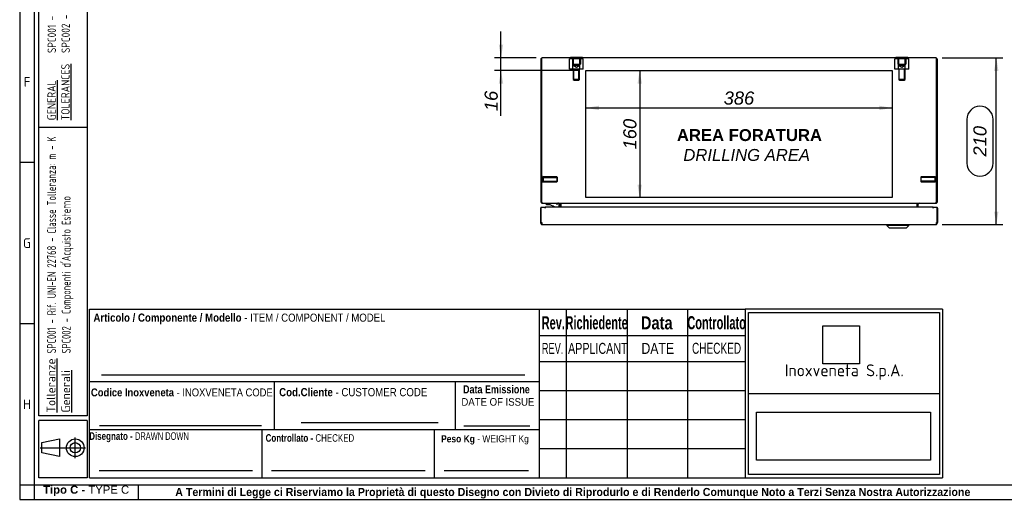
# Model space of a CAD drawing. Extents: x 6 to 412, y 11 to 288.
# Tile 1 of 3: x 6 to 213, y 11 to 112. Entities that reach past the tile are written whole.
import ezdxf
from ezdxf.enums import TextEntityAlignment as Align
from ezdxf.lldxf.tags import DXFTag

# ---------------------------------------------------------------- set-up
doc = ezdxf.new("R2010")
doc.units = 0
doc.layers.get('0').update_dxf_attribs({"linetype": 'CONTINUOUS'})
for name, color, linetype in [('_TRANSLATION', 7, 'CONTINUOUS'), ('AE00417_01', 7, 'CONTINUOUS'), ('AE00907_02', 7, 'CONTINUOUS'), ('C0000000', 7, 'CONTINUOUS'), ('C0000000_04', 7, 'CONTINUOUS'), ('C0000000_05', 7, 'CONTINUOUS'), ('C0000000_08', 7, 'CONTINUOUS'), ('C0000000_18', 7, 'CONTINUOUS'), ('C0000000_63', 7, 'CONTINUOUS'), ('DEFAULT', 7, 'CONTINUOUS'), ('DV5_DEFAULT', 7, 'CONTINUOUS'), ('SBAVATURE', 7, 'CONTINUOUS'), ('SERRATURA_SUP', 7, 'CONTINUOUS')]:
    doc.layers.add(name, color=color, linetype=linetype)
doc.styles.add('SEACAD_ARIAL', font='arial.ttf')
doc.styles.add('SEACAD_ARIAL_NARROW', font='ARIALN.TTF', dxfattribs={"width": 0.8})
doc.styles.add('SEACAD_ARIALB', font='arialbd.ttf', dxfattribs={"width": 0.9})
doc.styles.add('SEACAD_ARIALI', font='ariali.ttf')
doc.styles.add('SEACAD_SOLID_EDGE_ANSI', font='seans.ttf', dxfattribs={"width": 0.9})
doc.styles.add('SEACAD_SOLID_EDGE_ANSIB', font='seansbd.ttf', dxfattribs={"width": 0.9})
tags = doc.linetypes.add('CENTER2', pattern=[28.575, 19.05, -3.175, 3.175, -3.175]).pattern_tags.tags
tags[10:11] = [DXFTag(74, 4), DXFTag(75, 0), DXFTag(340, '0'), DXFTag(46, 0.0), DXFTag(50, 0.0), DXFTag(44, 0.0), DXFTag(45, 0.0)]
tags[8:9] = [DXFTag(74, 4), DXFTag(75, 0), DXFTag(340, '0'), DXFTag(46, 0.0), DXFTag(50, 0.0), DXFTag(44, 0.0), DXFTag(45, 0.0)]
tags[6:7] = [DXFTag(74, 4), DXFTag(75, 0), DXFTag(340, '0'), DXFTag(46, 0.0), DXFTag(50, 0.0), DXFTag(44, 0.0), DXFTag(45, 0.0)]
tags[4:5] = [DXFTag(74, 4), DXFTag(75, 0), DXFTag(340, '0'), DXFTag(46, 0.0), DXFTag(50, 0.0), DXFTag(44, 0.0), DXFTag(45, 0.0)]
tags = doc.linetypes.add('HIDDEN2', pattern=[4.7625, 3.175, -1.5875]).pattern_tags.tags
tags[6:7] = [DXFTag(74, 4), DXFTag(75, 0), DXFTag(340, '0'), DXFTag(46, 0.0), DXFTag(50, 0.0), DXFTag(44, 0.0), DXFTag(45, 0.0)]
tags[4:5] = [DXFTag(74, 4), DXFTag(75, 0), DXFTag(340, '0'), DXFTag(46, 0.0), DXFTag(50, 0.0), DXFTag(44, 0.0), DXFTag(45, 0.0)]
doc.dimstyles.new('ISO', dxfattribs={"dimtxt": 0.458333, "dimasz": 0.458333, "dimexe": 0.229167, "dimexo": 0.229167, "dimgap": 0.114583, "dimtad": 1, "dimdec": 1, "dimlfac": 6, "dimtxsty": 'SEACAD_ARIAL', "dimsah": 1, "dimcen": 0.229167, "dimadec": 1, "dimazin": 3, "dimtfac": 0.7, "dimtdec": 3, "dimtmove": 0, "dimatfit": 3})
picture_1 = doc.add_image_def('image1.jpg', size_in_pixel=(55, 57))
picture_2 = doc.add_image_def('image2.bmp', size_in_pixel=(138, 38))

# ---------------------------------------------------------------- blocks, each defined once
blk = doc.blocks.new('SE4')
at = {"layer": 'AE00417_01', "color": 7, "linetype": 'HIDDEN2'}
for p, q in [((115.99, 78.73), (115.82, 78.73)), ((115.99, 78.73), (115.99, 77.48)), ((116.15, 78.6), (116.15, 77.6)), ((119.03, 78.6), (116.15, 78.6)), ((119.03, 78.6), (119.03, 77.6)), ((119.15, 78.48), (119.03, 78.6)), ((195.54, 78.6), (195.42, 78.48)), ((195.54, 77.6), (195.54, 78.6)), ((198.42, 78.6), (195.54, 78.6)), ((198.42, 77.6), (198.42, 78.6)), ((198.59, 77.48), (198.59, 78.73)), ((198.75, 78.73), (198.59, 78.73)), ((115.82, 77.48), (115.99, 77.48)), ((116.15, 78.5), (119.13, 78.5)), ((116.15, 77.7), (119.13, 77.7)), ((116.15, 77.6), (119.03, 77.6)), ((119.03, 77.6), (119.15, 77.73)), ((119.15, 77.73), (119.15, 78.48)), ((195.42, 78.48), (195.42, 77.73)), ((195.42, 77.73), (195.54, 77.6)), ((198.42, 78.5), (195.44, 78.5)), ((198.42, 77.7), (195.44, 77.7)), ((195.54, 77.6), (198.42, 77.6)), ((198.59, 77.48), (198.75, 77.48))]:
    blk.add_line(p, q, dxfattribs=at)
at = {"layer": 'AE00417_01', "color": 7, "linetype": 'CONTINUOUS'}
for p, q in [((115.82, 78.73), (115.82, 78.73)), ((198.75, 78.73), (198.75, 78.73)), ((115.82, 77.48), (115.82, 77.48)), ((198.75, 77.48), (198.75, 77.48))]:
    blk.add_line(p, q, dxfattribs=at)
at = {"layer": 'AE00417_01', "color": 7, "linetype": 'HIDDEN2'}
for centre, start, end in [((116.07, 78.6), 180, 0), ((198.5, 78.6), 180, 0), ((116.07, 77.6), 0, 180), ((198.5, 77.6), 0, 180)]:
    blk.add_arc(centre, 0.0833, start, end, dxfattribs=at)
at = {"layer": 'AE00907_02', "color": 7, "linetype": 'CONTINUOUS'}
for centre, start, end in [((116.65, 102.57), 178.0727, 180), ((116.65, 95.94), 180, 181.9273)]:
    blk.add_arc(centre, 0.833, start, end, dxfattribs=at)
at = {"layer": 'C0000000', "color": 7, "linetype": 'HIDDEN2'}
for p, q in [((122.4, 103.4), (121.68, 103.4)), ((121.68, 101.24), (121.68, 103.4)), ((122.29, 103.4), (122.29, 102.24)), ((123.84, 103.4), (122.4, 103.4)), ((122.4, 101.24), (122.4, 103.4)), ((122.42, 103.4), (122.42, 102.24)), ((123.82, 102.24), (123.82, 103.4)), ((124.56, 103.4), (123.84, 103.4)), ((123.84, 101.24), (123.84, 103.4)), ((123.95, 103.4), (123.95, 102.24)), ((124.56, 101.24), (124.56, 103.4)), ((122.29, 102.24), (123.95, 102.24)), ((122.42, 102.24), (122.42, 102.07)), ((122.42, 102.07), (123.82, 102.07)), ((122.42, 102.07), (123.12, 101.65)), ((123.12, 101.65), (123.82, 102.07)), ((123.82, 102.07), (123.82, 102.24)), ((122.4, 101.24), (121.68, 101.24)), ((123.84, 101.24), (122.4, 101.24)), ((122.45, 101.24), (122.45, 99.07)), ((122.58, 98.94), (122.58, 101.24)), ((123.66, 98.94), (123.66, 101.24)), ((123.79, 99.07), (123.79, 101.24)), ((124.56, 101.24), (123.84, 101.24)), ((123.79, 99.07), (122.45, 99.07)), ((122.45, 99.07), (122.62, 98.9)), ((122.62, 98.9), (123.62, 98.9)), ((123.62, 98.9), (123.79, 99.07))]:
    blk.add_line(p, q, dxfattribs=at)
at = {"layer": 'C0000000', "color": 7, "linetype": 'CONTINUOUS'}
for p, q in [((121.87, 103.77), (124.37, 103.77)), ((121.87, 103.77), (121.87, 103.6)), ((124.37, 103.6), (124.37, 103.77)), ((116.77, 72.93), (116.77, 72.94)), ((117.25, 72.77), (116.94, 72.77)), ((119.02, 73.1), (119.02, 72.77)), ((119.52, 72.27), (119.52, 72.77))]:
    blk.add_line(p, q, dxfattribs=at)
for centre, radius, start, end in [((116.94, 72.94), 0.167, 90, 180), ((116.94, 72.93), 0.167, 180, 270), ((117.25, 70.93), 1.83, 46.819, 90)]:
    blk.add_arc(centre, radius, start, end, dxfattribs=at)
blk.add_open_spline([(119.52, 72.77), (119.52, 72.81), (119.51, 72.86), (119.48, 72.94), (119.45, 72.97), (119.41, 73.02), (119.39, 73.03), (119.35, 73.06), (119.33, 73.07), (119.29, 73.09), (119.27, 73.09), (119.23, 73.1), (119.21, 73.1), (119.19, 73.1)], degree=3, knots=[0, 0, 0, 0, 0.25, 0.25, 0.5, 0.5, 0.625, 0.625, 0.75, 0.75, 0.875, 0.875, 1, 1, 1, 1], dxfattribs=at)
at = {"layer": 'C0000000_04', "color": 7, "linetype": 'HIDDEN2'}
for p, q in [((190.73, 103.4), (190.01, 103.4)), ((190.01, 101.24), (190.01, 103.4)), ((190.62, 103.4), (190.62, 102.24)), ((192.17, 103.4), (190.73, 103.4)), ((190.73, 101.24), (190.73, 103.4)), ((190.75, 103.4), (190.75, 102.24)), ((192.15, 102.24), (192.15, 103.4)), ((192.9, 103.4), (192.17, 103.4)), ((192.17, 101.24), (192.17, 103.4)), ((192.29, 103.4), (192.29, 102.24)), ((192.9, 101.24), (192.9, 103.4)), ((190.62, 102.24), (192.29, 102.24)), ((190.75, 102.24), (190.75, 102.07)), ((190.75, 102.07), (192.15, 102.07)), ((190.75, 102.07), (191.45, 101.65)), ((191.45, 101.65), (192.15, 102.07)), ((192.15, 102.07), (192.15, 102.24)), ((190.73, 101.24), (190.01, 101.24)), ((192.17, 101.24), (190.73, 101.24)), ((190.79, 101.24), (190.79, 99.07)), ((190.91, 98.94), (190.91, 101.24)), ((191.99, 98.94), (191.99, 101.24)), ((192.12, 99.07), (192.12, 101.24)), ((192.9, 101.24), (192.17, 101.24)), ((192.12, 99.07), (190.79, 99.07)), ((190.79, 99.07), (190.95, 98.9)), ((190.95, 98.9), (191.95, 98.9)), ((191.95, 98.9), (192.12, 99.07))]:
    blk.add_line(p, q, dxfattribs=at)
at = {"layer": 'C0000000_05', "color": 7, "linetype": 'CONTINUOUS'}
for p, q in [((190.2, 103.77), (192.7, 103.77)), ((190.2, 103.77), (190.2, 103.6)), ((192.7, 103.6), (192.7, 103.77))]:
    blk.add_line(p, q, dxfattribs=at)
at = {"layer": 'C0000000_08', "color": 7, "linetype": 'CONTINUOUS'}
for p, q in [((115.82, 89.22), (115.82, 89.22)), ((115.82, 77.22), (115.82, 77.22))]:
    blk.add_line(p, q, dxfattribs=at)
at = {"layer": 'C0000000_18', "color": 7, "linetype": 'CONTINUOUS'}
for p, q in [((115.82, 103.54), (115.82, 103.19)), ((115.82, 103.19), (115.82, 103.54)), ((198.54, 103.6), (116.04, 103.6)), ((198.75, 103.54), (198.75, 103.19)), ((198.75, 103.19), (198.75, 103.54)), ((115.62, 103.19), (115.62, 73.52)), ((115.82, 103.19), (115.82, 73.52)), ((115.82, 73.52), (115.82, 103.19)), ((198.75, 73.52), (198.75, 103.19)), ((198.75, 103.19), (198.75, 73.52)), ((198.95, 73.52), (198.95, 103.19)), ((116.04, 73.1), (116.04, 73.1)), ((116.04, 73.1), (198.53, 73.1)), ((119.67, 72.89), (119.67, 72.27)), ((119.87, 72.89), (119.87, 73.1)), ((119.87, 72.89), (119.87, 72.27)), ((119.87, 72.27), (119.87, 72.89)), ((194.7, 72.89), (194.7, 73.1)), ((194.7, 72.27), (194.7, 72.89)), ((194.7, 72.89), (194.7, 72.27)), ((194.9, 72.27), (194.9, 72.89)), ((198.53, 73.1), (198.54, 73.1))]:
    blk.add_line(p, q, dxfattribs=at)
for centre, radius, start, end in [((116.04, 103.19), 0.417, 121.3323, 180), ((116.04, 103.19), 0.417, 90, 121.3323), ((198.54, 103.19), 0.417, 58.6677, 90), ((198.54, 103.19), 0.417, 0, 58.6677), ((116.04, 73.52), 0.417, 180, 270), ((116.04, 73.52), 0.217, 180, 184.425), ((119.45, 72.89), 0.217, 0, 90), ((119.45, 72.89), 0.417, 0, 31.3323), ((195.12, 72.89), 0.417, 148.6677, 180), ((195.12, 72.89), 0.217, 90, 180), ((198.54, 73.52), 0.417, 270, 0), ((198.54, 73.52), 0.217, 355.575, 0)]:
    blk.add_arc(centre, radius, start, end, dxfattribs=at)
for centre, major_axis, ratio, start_param, end_param in [((116.04, 103.19), (0, -0.417), 0.997824, 3.141593, 3.688444), ((198.54, 103.19), (0, -0.417), 0.997824, 2.594742, 3.141593), ((116.04, 73.52), (0, -0.417), 0.52, 4.712389, 6.283185), ((198.53, 73.52), (0, 0.417), 0.52, 3.141593, 4.712389)]:
    blk.add_ellipse(centre, major_axis=major_axis, ratio=ratio, start_param=start_param, end_param=end_param, dxfattribs=at)
at = {"layer": 'C0000000_63', "color": 7, "linetype": 'CONTINUOUS'}
for p, q in [((115.62, 69.02), (115.62, 72.07)), ((115.68, 72.27), (116.53, 72.27)), ((115.68, 72.27), (115.68, 69.02)), ((116.53, 72.27), (116.53, 72.07)), ((116.53, 72.07), (116.54, 72.07)), ((116.54, 72.07), (116.54, 72.27)), ((198.03, 72.27), (116.54, 72.27)), ((116.54, 72.07), (116.54, 72.07)), ((198.03, 72.27), (198.89, 72.27)), ((198.03, 72.27), (198.03, 72.07)), ((198.03, 72.07), (198.03, 72.27)), ((198.03, 72.07), (198.03, 72.07)), ((198.03, 72.07), (198.03, 72.07)), ((198.89, 69.02), (198.89, 72.27)), ((198.95, 72.07), (198.95, 69.02)), ((115.68, 69.02), (115.85, 69.02)), ((115.82, 68.66), (115.82, 69.02)), ((115.85, 69.02), (115.85, 68.66)), ((116.03, 68.6), (198.53, 68.6)), ((198.72, 69.02), (198.72, 68.66)), ((198.72, 69.02), (198.89, 69.02)), ((198.75, 68.66), (198.75, 69.02))]:
    blk.add_line(p, q, dxfattribs=at)
for centre, radius, start, end in [((115.82, 72.07), 0.2, 132.1095, 180), ((198.75, 72.07), 0.2, 0, 47.8905), ((116.03, 69.02), 0.417, 180, 238.6677), ((116.03, 69.02), 0.217, 180, 212.2727), ((116.03, 69.02), 0.417, 238.6677, 270), ((198.53, 69.02), 0.417, 270, 301.3323), ((198.53, 69.02), 0.217, 327.7273, 0), ((198.53, 69.02), 0.417, 301.3323, 0)]:
    blk.add_arc(centre, radius, start, end, dxfattribs=at)
for centre, start_param, end_param in [((116.03, 69.02), 2.594742, 3.141593), ((198.53, 69.02), 3.141593, 3.688444)]:
    blk.add_ellipse(centre, major_axis=(0, 0.417), ratio=0.845517, start_param=start_param, end_param=end_param, dxfattribs=at)
at = {"layer": 'DV5_DEFAULT', "color": 7, "linetype": 'CENTER2'}
for p, q in [((125.12, 74.27), (125.12, 100.94)), ((125.12, 100.94), (189.45, 100.94)), ((189.45, 100.94), (189.45, 74.27)), ((189.45, 74.27), (125.12, 74.27))]:
    blk.add_line(p, q, dxfattribs=at)
at = {"layer": 'SERRATURA_SUP', "color": 7, "linetype": 'CONTINUOUS'}
for p, q in [((188.28, 68.6), (188.28, 68.44)), ((192.95, 68.44), (188.28, 68.44)), ((188.28, 68.44), (188.78, 67.94)), ((192.45, 67.94), (192.95, 68.44)), ((192.95, 68.44), (192.95, 68.6)), ((188.78, 67.94), (192.45, 67.94))]:
    blk.add_line(p, q, dxfattribs=at)
blk = doc.blocks.new('DMBLK81')
at = {"layer": 'DEFAULT', "linetype": 'CONTINUOUS'}
for points in [[(106.83, 106.35), (107.29, 103.6), (107.75, 106.35)], [(106.83, 98.19), (107.75, 98.19), (107.29, 100.94)]]:
    blk.add_hatch(color=7, dxfattribs=at).paths.add_polyline_path(points)
at = {"layer": 'DEFAULT', "color": 7, "linetype": 'CONTINUOUS'}
for p, q in [((107.29, 91.45), (107.29, 109.1)), ((114.66, 103.6), (105.91, 103.6)), ((123.74, 100.94), (105.91, 100.94))]:
    blk.add_line(p, q, dxfattribs=at)
at = {"layer": 'DEFAULT', "color": 7, "linetype": 'CONTINUOUS', "style": 'SEACAD_ARIALI'}
blk.add_text('16', height=2.75, rotation=90, dxfattribs=at).set_placement((103.85, 92.41), align=Align.TOP_LEFT)
blk = doc.blocks.new('DMBLK82')
at = {"layer": 'DEFAULT', "linetype": 'CONTINUOUS'}
for points in [[(136.87, 98.19), (136.41, 100.94), (135.95, 98.19)], [(136.87, 77.02), (135.95, 77.02), (136.41, 74.27)]]:
    blk.add_hatch(color=7, dxfattribs=at).paths.add_polyline_path(points)
at = {"layer": 'DEFAULT', "color": 7, "linetype": 'CONTINUOUS'}
blk.add_line((136.41, 100.94), (136.41, 74.27), dxfattribs=at)
at = {"layer": 'DEFAULT', "color": 7, "linetype": 'CONTINUOUS', "style": 'SEACAD_ARIALI'}
blk.add_text('160', height=2.75, rotation=90, dxfattribs=at).set_placement((132.97, 84.39), align=Align.TOP_LEFT)
blk = doc.blocks.new('DMBLK83')
at = {"layer": 'DEFAULT', "linetype": 'CONTINUOUS'}
for points in [[(127.87, 92.63), (127.87, 93.55), (125.12, 93.09)], [(186.7, 92.63), (189.45, 93.09), (186.7, 93.55)]]:
    blk.add_hatch(color=7, dxfattribs=at).paths.add_polyline_path(points)
at = {"layer": 'DEFAULT', "color": 7, "linetype": 'CONTINUOUS'}
blk.add_line((125.12, 93.09), (189.45, 93.09), dxfattribs=at)
at = {"layer": 'DEFAULT', "color": 7, "linetype": 'CONTINUOUS', "style": 'SEACAD_ARIALI'}
blk.add_text('386', height=2.75, dxfattribs=at).set_placement((154.05, 96.53), align=Align.TOP_LEFT)
blk = doc.blocks.new('DMBLK96')
at = {"layer": 'DEFAULT', "linetype": 'CONTINUOUS'}
for points in [[(211.74, 100.85), (211.29, 103.6), (210.83, 100.85)], [(211.74, 71.35), (210.83, 71.35), (211.29, 68.6)]]:
    blk.add_hatch(color=7, dxfattribs=at).paths.add_polyline_path(points)
at = {"layer": 'DEFAULT', "color": 7, "linetype": 'CONTINUOUS'}
for p, q in [((199.91, 103.6), (212.66, 103.6)), ((211.29, 68.6), (211.29, 103.6)), ((205.1, 90.69), (205.1, 81.52)), ((210.6, 81.52), (210.6, 90.69)), ((199.91, 68.6), (212.66, 68.6))]:
    blk.add_line(p, q, dxfattribs=at)
for centre, start, end in [((207.85, 90.69), 0, 180), ((207.85, 81.52), 180, 0)]:
    blk.add_arc(centre, 2.75, start, end, dxfattribs=at)
at = {"layer": 'DEFAULT', "color": 7, "linetype": 'CONTINUOUS', "style": 'SEACAD_ARIALI'}
blk.add_text('210', height=2.75, rotation=90, dxfattribs=at).set_placement((206.47, 82.89), align=Align.TOP_LEFT)

msp = doc.modelspace()

# ---------------------------------------------------------------- linework, layer by layer
at = {"color": 7, "linetype": 'CONTINUOUS'}
for p, q in [((6.234, 287.588), (6.234, 10.959)), ((9.263, 81.632), (6.234, 81.632)), ((115.363, 15.502), (115.363, 50.84)), ((9.263, 47.809), (6.234, 47.809)), ((20.873, 35.694), (115.363, 35.694)), ((65.314, 27.113), (94.088, 27.113)), ((20.873, 25.598), (115.363, 25.598)), ((57.113, 15.502), (57.113, 25.598)), ((93.363, 15.502), (93.363, 25.598)), ((99.513, 26.42), (113.323, 26.42)), ((17.907, 19.617), (17.907, 23.942)), ((10.566, 21.779), (20.069, 21.779)), ((22.892, 17.017), (55.1, 17.017)), ((59.132, 17.017), (91.339, 17.017)), ((95.372, 17.017), (113.05, 17.017)), ((31.194, 10.954), (31.194, 13.983)), ((6.234, 10.959), (412.092, 10.959))]:
    msp.add_line(p, q, dxfattribs=at)
msp.add_lwpolyline([(14.582, 19.926), (10.875, 20.698), (10.875, 22.86), (14.582, 23.633), (14.582, 19.926)], dxfattribs=at)
for radius in [1.854, 1.081]:
    msp.add_circle((17.907, 21.779), radius, dxfattribs=at)
at = {"layer": 'DEFAULT', "color": 7, "linetype": 'CONTINUOUS'}
for p, q in [((9.263, 287.588), (9.263, 10.959)), ((10.273, 28.5), (10.273, 283.045)), ((20.369, 283.045), (20.369, 28.5)), ((20.369, 89), (10.273, 89)), ((20.873, 15.502), (20.873, 50.84)), ((20.873, 50.84), (115.363, 50.84)), ((115.366, 50.84), (158.566, 50.84)), ((120.966, 50.84), (120.966, 15.502)), ((133.766, 50.84), (133.766, 15.502)), ((146.466, 50.84), (146.466, 15.502)), ((199.966, 50.84), (158.564, 50.84)), ((158.566, 50.84), (158.566, 15.502)), ((159.267, 50.176), (199.367, 50.176)), ((159.267, 16.162), (159.267, 50.176)), ((199.367, 50.176), (199.367, 16.162)), ((199.966, 50.84), (199.966, 15.502)), ((115.366, 45.352), (158.566, 45.352)), ((115.366, 39.902), (158.566, 39.902)), ((59.713, 25.598), (59.713, 35.694)), ((97.713, 25.598), (97.713, 35.694)), ((115.366, 33.802), (158.566, 33.802)), ((159.267, 33.171), (199.367, 33.171)), ((20.369, 28.5), (10.273, 28.5)), ((20.369, 27.5), (10.273, 27.5)), ((10.273, 15.5), (10.273, 27.5)), ((20.369, 27.5), (20.369, 15.5)), ((115.366, 27.702), (158.566, 27.702)), ((115.366, 21.602), (158.566, 21.602)), ((20.369, 15.5), (10.273, 15.5)), ((20.873, 15.502), (115.363, 15.502)), ((115.366, 15.502), (158.566, 15.502)), ((158.564, 15.502), (199.966, 15.502)), ((199.367, 16.162), (159.267, 16.162)), ((6.234, 13.988), (412.092, 13.988))]:
    msp.add_line(p, q, dxfattribs=at)
at = {"layer": 'SBAVATURE', "color": 7, "linetype": 'CONTINUOUS'}
for p, q in [((23.432, 37.088), (112.266, 37.088)), ((22.968, 26.474), (56.974, 26.474))]:
    msp.add_line(p, q, dxfattribs=at)

# ---------------------------------------------------------------- block references
at = {"layer": 'DEFAULT'}
msp.add_blockref('SE4', (0, 0), dxfattribs=at)

# ---------------------------------------------------------------- texts
at = {"attachment_point": 1, "rotation": 90}
for s, insert, char_height, width in [('{\\fSolid Edge ANSI|b0|i0|c0|p34;\\W0.84600x;\\C7;SPC001 - REFERENCE UNI-EN 22768 - TOLERANCE CLASS: m - K}\\P{\\fSolid Edge ANSI|b0|i0|c0|p34;\\W0.84600x;\\C7;SPC002 - }{\\fSolid Edge ANSI|b0|i0|c0|p34;\\W0.94000x;\\C7;EXTERNALLY PURCHASED COMPONENTS}', (12.101, 104.605), 1.75, 56.68133), ('{\\fSolid Edge ANSI|b1|i0|c0|p34;\\L\\C7;Tolleranze}\\P{\\fSolid Edge ANSI|b1|i0|c0|p34;\\L\\C7;Generali}', (11.89, 29.169), 1.85, 10.93945)]:
    msp.add_mtext(s, dxfattribs=dict(at, insert=insert, char_height=char_height, width=width))
for s, insert, char_height, width, style in [('{\\fSolid Edge ANSI|b0|i0|c0|p34;\\L\\C7;GENERAL}\\P{\\fSolid Edge ANSI|b0|i0|c0|p34;\\L\\C7;TOLERANCES}\\P', (12.048, 90.485), 1.75, 12.63203, 'SEACAD_SOLID_EDGE_ANSI'), ("{\\fSolid Edge ANSI|b1|i0|c0|p34;\\W0.82000x;\\C7;SPC001 - Rif. UNI-EN 22768 - Classe Tolleranza: m - K}\\P{\\fSolid Edge ANSI|b1|i0|c0|p34;\\W0.82000x;\\C7;SPC002 - Componenti d'Acquisto Esterno}", (12, 41.571), 1.85, 46.58795, 'SEACAD_SOLID_EDGE_ANSIB')]:
    msp.add_mtext(s, dxfattribs=dict(at, insert=insert, char_height=char_height, width=width, style=style))
for s, insert, char_height, width, attachment_point in [('{\\fSolid Edge ANSI|b0||i0||c0|p34;\\C7;\\H2.019192;\\W1.;F}', (7.783, 97.538), 2.01919, 2.2716, 8), ('{\\fSolid Edge ANSI|b0||i0||c0|p34;\\C7;\\H2.019192;\\W1.;G}', (7.757, 63.716), 2.01919, 2.5871, 8), ('{\\fSolid Edge ANSI|b0||i0||c0|p34;\\C7;\\H2.5;\\W1.;Inoxveneta S.p.A.}', (179.366, 37.657), 2.5, 38.9068, 5), ('{\\fSolid Edge ANSI|b0||i0||c0|p34;\\C7;\\H2.019192;\\W1.;H}', (7.759, 29.895), 2.01919, 2.7133, 8), ('{\\fArial|b1||i0||c0|p34;\\C7;\\H1.7;\\W1.;Tipo C - }{\\fArial|b0||i0||c0|p34;\\C7;\\H1.7;\\W1.;TYPE C}', (20.186, 11.634), 1.7, 18.15868, 8), ('{\\fArial|b1||i0||c0|p34;\\C7;\\H1.7;\\W0.94;A Termini di Legge ci Riserviamo la Proprietà di questo Disegno con Divieto di Riprodurlo e di Renderlo Comunque Noto a Terzi Senza Nostra Autorizzazione}', (122.366, 11.137), 1.7, 175.01141, 8)]:
    msp.add_mtext(s, dxfattribs=dict(insert=insert, char_height=char_height, width=width, attachment_point=attachment_point))
for s, insert, char_height, width, attachment_point, style in [('{\\fArial|b1||i0||c0|p34;\\C7;\\H1.7163132;\\W0.846;Articolo / Componente / Modello}{\\fArial|b0||i0||c0|p34;\\C7;\\H1.7163132;\\W0.846; - ITEM}{\\fArial|b0||i0||c0|p34;\\C7;\\H1.7;\\W0.846; / COMPONENT / MODEL}', (21.72, 47.719), 1.716313, 61.3875, 7, 'SEACAD_ARIAL'), ('{\\fArial|b1||i0||c0|p34;\\C7;\\H2.75;\\W0.6;Rev.}', (118.275, 46.597), 2.75, 4.50348, 8, 'SEACAD_ARIALB'), ('{\\fArial|b1||i0||c0|p34;\\C7;\\H2.75;\\W0.6;Richiedente}', (127.374, 46.608), 2.75, 12.23036, 8, 'SEACAD_ARIALB'), ('{\\fArial|b1||i0||c0|p34;\\C7;\\H2.75;\\W0.8;Data}', (139.989, 46.585), 2.75, 6.78265, 8, 'SEACAD_ARIALB'), ('{\\fArial|b1||i0||c0|p34;\\C7;\\H2.75;\\W0.6;Controllato}', (152.564, 46.608), 2.75, 11.31616, 8, 'SEACAD_ARIALB'), ('{\\fArial|b0||i0||c0|p34;\\C7;\\H2.3;\\W0.6;REV.}', (118.125, 41.484), 2.3, 5.04266, 8, 'SEACAD_ARIAL'), ('{\\fArial|b0||i0||c0|p34;\\C7;\\H2.3;\\W0.7;APPLICANT}', (121.375, 41.459), 2.3, 12.12989, 7, 'SEACAD_ARIAL'), ('{\\fArial|b0||i0||c0|p34;\\C7;\\H2.3;\\W0.8;DATE}', (140.209, 41.484), 2.3, 7.08597, 8, 'SEACAD_ARIAL'), ('{\\fArial Narrow|b0||i0||c0|p34;\\C7;\\H2.3;\\W0.8;CHECKED}', (152.548, 41.483), 2.3, 10.75184, 8, 'SEACAD_ARIAL_NARROW'), ('{\\fArial|b1||i0||c0|p34;\\C7;\\H1.67;\\W0.846;Codice Inoxveneta}{\\fArial|b0||i0||c0|p34;\\C7;\\H1.67;\\W0.846; - INOXVENETA CODE}', (21.196, 32.543), 1.67, 38.23236, 7, 'SEACAD_ARIAL'), ('{\\fArial|b1||i0||c0|p34;\\C7;\\H1.7163132;\\W0.846;Cod.Cliente}{\\fArial|b0||i0||c0|p34;\\C7;\\H1.7163132;\\W0.846; - CUSTOMER CODE}', (60.714, 32.572), 1.716313, 31.52647, 7, 'SEACAD_ARIAL'), ('{\\fArial|b1||i0||c0|p34;\\C7;\\H1.7;\\W0.792;Data Emissione}', (99.324, 33.173), 1.7, 14.35739, 7, 'SEACAD_ARIALB'), ('{\\fArial|b0||i0||c0|p34;\\C7;\\H1.6;\\W0.9;DATE OF ISSUE}', (98.978, 30.59), 1.6, 15.11655, 7, 'SEACAD_ARIAL'), ('{\\fArial|b1||i0||c0|p34;\\C7;\\H1.6;\\W0.752;Disegnato - }{\\fArial Narrow|b0||i0||c0|p34;\\C7;\\H1.5875;\\W0.752;\\T1.;DRAWN DOWN}', (31.284, 22.95), 1.6, 19.88117, 8, 'SEACAD_ARIAL_NARROW'), ('{\\fArial|b1||i0||c0|p34;\\C7;\\H1.6;\\W0.752;Controllato - }{\\fArial|b0||i0||c0|p34;\\C7;\\H1.5875;\\W0.752;\\T1.;CHECKED}{\\fArial|b1||i0||c0|p34;\\C7;\\H1.6;\\W0.752; }', (67.172, 23.026), 1.6, 18.83287, 8, 'SEACAD_ARIALB'), ('{\\fArial|b1||i0||c0|p34;\\C7;\\H1.5;\\W0.846;Peso Kg}{\\fArial|b0||i0||c0|p34;\\C7;\\H1.5;\\W0.846; - WEIGHT Kg}', (94.712, 22.459), 1.5, 18.73278, 7, 'SEACAD_ARIAL')]:
    msp.add_mtext(s, dxfattribs=dict(insert=insert, char_height=char_height, width=width, attachment_point=attachment_point, style=style))
at = {"layer": '_TRANSLATION', "insert": (158.874, 85.29), "char_height": 3, "width": 34.96354, "attachment_point": 5}
msp.add_mtext('{\\fArial|b0||i0||c0|p34;\\C7;\\H3.;\\W1.; }{\\fArial|b1||i0||c0|p34;\\C7;\\H2.5;\\W1.;AREA FORATURA \\P}{\\fArial|b0||i1||c0|p34;\\C7;\\H2.5;\\W1.;DRILLING AREA}', dxfattribs=at)

# ---------------------------------------------------------------- dimensions: what is measured, and where the dimension line sits
at = {"layer": 'DEFAULT', "color": 7, "linetype": 'CONTINUOUS'}
for base, p1, p2, angle, picture, middle, dimtype in [((107.288, 103.602), (125.119, 100.935), (116.035, 103.602), 90, 'DMBLK81', (107.288, 97.713), 160), ((211.286, 68.602), (198.535, 68.602), (198.535, 103.602), 89.99943, 'DMBLK96', (211.286, 86.102), 161), ((136.411, 100.935), (125.119, 100.935), (125.119, 74.269), 270, 'DMBLK82', (136.411, 87.602), 161), ((125.119, 93.093), (125.119, 100.935), (189.452, 100.935), 0, 'DMBLK83', (157.285, 93.093), 161)]:
    dim = msp.add_linear_dim(base=base, p1=p1, p2=p2, angle=angle, text='\\A1;<>', dimstyle='ISO', override={"dimtxt": 2.75, "dimasz": 2.75, "dimexe": 1.375, "dimexo": 1.375, "dimgap": 0.6875, "dimcen": 1.375}, dxfattribs=at)
    dim.commit()
    dim.dimension.update_dxf_attribs({"geometry": picture, "text_midpoint": middle, "dimtype": dimtype})

# ---------------------------------------------------------------- pictures from other files: only their frames are drawn
image = msp.add_image(picture_1, insert=(174.862, 39.378), size_in_units=(7.719, 8), rotation=0)
image.dxf.flags = 7
image = msp.add_image(picture_2, insert=(160.965, 19.172), size_in_units=(36.512, 10.054))
image.dxf.flags = 7

doc.saveas('drawing.dxf')
